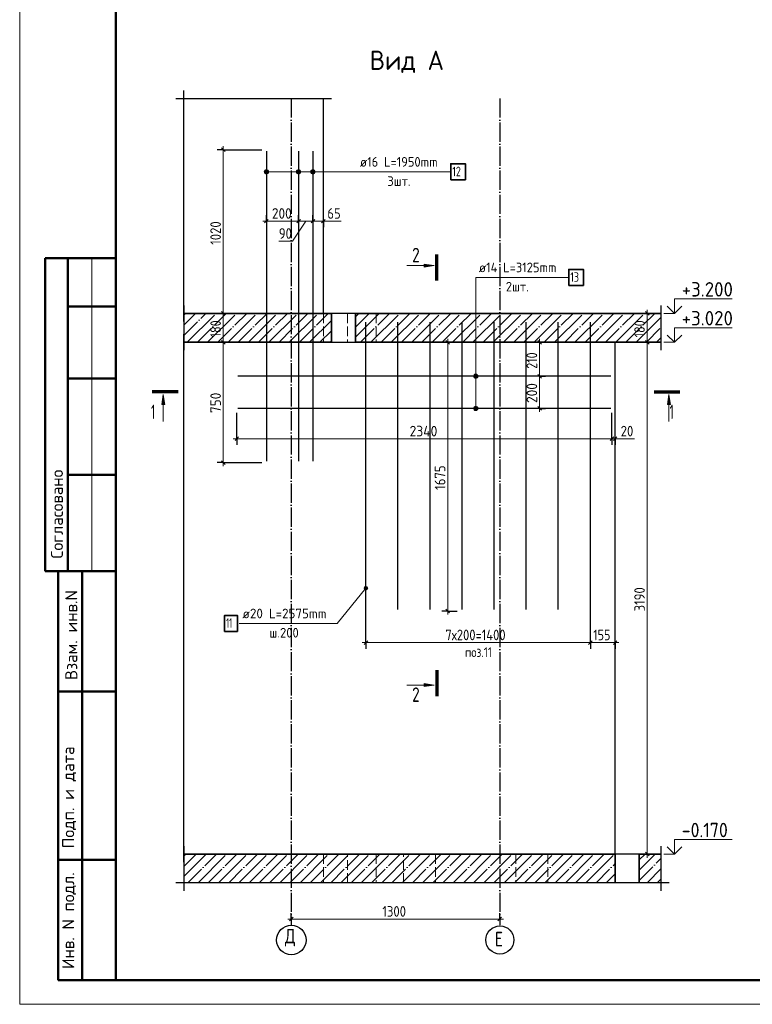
# Model space of a CAD drawing. Header units: millimetres. Extents: x -49773 to 2322955, y -3321 to 58485.
# Tile 28 of 256: x 125729 to 140961, y -1042 to 19415. Entities that reach past the tile are written whole.
import ezdxf

# ---------------------------------------------------------------- set-up
doc = ezdxf.new("R2010")
doc.units = ezdxf.units.MM
for name, pattern in [('______11', [500, 400, -50, 0, -50]), ('______2', [270, 200, -70]), ('______5', [1100, 800, -100, 100, -100])]:
    doc.linetypes.add(name, pattern=pattern)
for name, color, linetype, lineweight in [('Standard', 7, 'Continuous', 25), ('Арм.стержн.горизонт. 2', 202, 'Continuous', 35), ('Высотная отметки_ общее', 7, 'Continuous', 13), ('Перекрытие_ общее', 7, 'Continuous', 35), ('Размерная линия_ общее', 7, 'Continuous', 13), ('Стена_ общее', 7, 'Continuous', 35)]:
    doc.layers.add(name, color=color, linetype=linetype, lineweight=lineweight)
doc.layers.add('Арм.стержн. вертикальными 2', color=7, linetype='Continuous', lineweight=35, true_color=0x006e00)
doc.layers.add('Осевая линия_ общее', color=7, linetype='______5', lineweight=13, true_color=0xa0a0a0)
doc.styles.add('ISOCPEUR', font='txt')

msp = doc.modelspace()

# ---------------------------------------------------------------- hatches: boundary and pattern name
at = {"layer": 'Standard', "linetype": 'Continuous', "lineweight": 13, "transparency": 33554687}
for points in [[(134135.8, 14336.2), (134345.8, 14306.2), (134135.8, 14276.2)], [(128683, 11419.4), (128713, 11629.4), (128743, 11419.4)], [(139198.1, 11419.4), (139228.1, 11629.4), (139258.2, 11419.4)], [(134135.8, 5621.1), (134345.8, 5591.1), (134135.8, 5561.1)]]:
    msp.add_hatch(color=7, dxfattribs=at).paths.add_polyline_path(points, flags=16)
at = {"layer": 'Арм.стержн. вертикальными 2', "linetype": 'Continuous', "lineweight": 13, "transparency": 33554687}
for points in [[(130820.8, 16232), (130820.8, 16277), (130814.5, 16254.4)], [(130837, 16215.8), (130837, 16293.2), (130820.8, 16277)], [(130837, 16215.8), (130820.8, 16277), (130820.8, 16232)], [(130859.5, 16209.5), (130859.5, 16299.5), (130837, 16293.2)], [(130859.5, 16209.5), (130837, 16293.2), (130837, 16215.8)], [(130882, 16215.8), (130882, 16293.2), (130859.5, 16299.5)], [(130882, 16215.8), (130859.5, 16299.5), (130859.5, 16209.5)], [(130898.2, 16232), (130898.2, 16277), (130882, 16293.2)], [(130898.2, 16232), (130882, 16293.2), (130882, 16215.8)], [(130898.2, 16277), (130898.2, 16232), (130904.5, 16254.4)], [(131487.4, 16232), (131487.4, 16277), (131481.1, 16254.4)], [(131503.6, 16215.8), (131503.6, 16293.2), (131487.4, 16277)], [(131503.6, 16215.8), (131487.4, 16277), (131487.4, 16232)], [(131526.1, 16209.5), (131526.1, 16299.5), (131503.6, 16293.2)], [(131526.1, 16209.5), (131503.6, 16293.2), (131503.6, 16215.8)], [(131548.6, 16215.8), (131548.6, 16293.2), (131526.1, 16299.5)], [(131548.6, 16215.8), (131526.1, 16299.5), (131526.1, 16209.5)], [(131564.8, 16232), (131564.8, 16277), (131548.6, 16293.2)], [(131564.8, 16232), (131548.6, 16293.2), (131548.6, 16215.8)], [(131564.8, 16277), (131564.8, 16232), (131571.1, 16254.4)], [(131787.4, 16232), (131787.4, 16277), (131781.1, 16254.4)], [(131803.6, 16215.8), (131803.6, 16293.2), (131787.4, 16277)], [(131803.6, 16215.8), (131787.4, 16277), (131787.4, 16232)], [(131826.1, 16209.5), (131826.1, 16299.5), (131803.6, 16293.2)], [(131826.1, 16209.5), (131803.6, 16293.2), (131803.6, 16215.8)], [(131848.6, 16215.8), (131848.6, 16293.2), (131826.1, 16299.5)], [(131848.6, 16215.8), (131826.1, 16299.5), (131826.1, 16209.5)], [(131864.8, 16232), (131864.8, 16277), (131848.6, 16293.2)], [(131864.8, 16232), (131848.6, 16293.2), (131848.6, 16215.8)], [(131864.8, 16277), (131864.8, 16232), (131871.1, 16254.4)], [(132889.3, 7607.9), (132955.1, 7578.2), (132897.1, 7625.7)], [(132891.2, 7588.9), (132939.2, 7567), (132889.3, 7607.9)], [(132889.3, 7607.9), (132939.2, 7567), (132955.1, 7578.2)], [(132920.2, 7565.1), (132891.2, 7588.9), (132902.4, 7573)], [(132891.2, 7588.9), (132920.2, 7565.1), (132939.2, 7567)], [(132897.1, 7625.7), (132963, 7596), (132913.1, 7636.9)], [(132897.1, 7625.7), (132955.1, 7578.2), (132963, 7596)], [(132913.1, 7636.9), (132961.1, 7615), (132932.1, 7638.8)], [(132913.1, 7636.9), (132963, 7596), (132961.1, 7615)], [(132932.1, 7638.8), (132961.1, 7615), (132949.9, 7631)]]:
    msp.add_hatch(color=7, dxfattribs=at).paths.add_polyline_path(points)
at = {"layer": 'Арм.стержн.горизонт. 2', "linetype": 'Continuous', "lineweight": 13, "transparency": 33554687}
for points in [[(135247.7, 12028.7), (135170.3, 12028.7), (135164, 12006.2)], [(135247.7, 12028.7), (135164, 12006.2), (135254, 12006.2)], [(135254, 12006.2), (135164, 12006.2), (135170.3, 11983.7)], [(135231.5, 12044.9), (135186.5, 12044.9), (135170.3, 12028.7)], [(135231.5, 12044.9), (135170.3, 12028.7), (135247.7, 12028.7)], [(135254, 12006.2), (135170.3, 11983.7), (135247.7, 11983.7)], [(135247.7, 11983.7), (135170.3, 11983.7), (135186.5, 11967.5)], [(135186.5, 12044.9), (135231.5, 12044.9), (135209, 12051.2)], [(135247.7, 11983.7), (135186.5, 11967.5), (135231.5, 11967.5)], [(135231.5, 11967.5), (135186.5, 11967.5), (135209, 11961.2)], [(135247.7, 11362), (135170.3, 11362), (135164, 11339.5)], [(135247.7, 11362), (135164, 11339.5), (135254, 11339.5)], [(135254, 11339.5), (135164, 11339.5), (135170.3, 11317)], [(135231.5, 11378.2), (135186.5, 11378.2), (135170.3, 11362)], [(135231.5, 11378.2), (135170.3, 11362), (135247.7, 11362)], [(135254, 11339.5), (135170.3, 11317), (135247.7, 11317)], [(135247.7, 11317), (135170.3, 11317), (135186.5, 11300.8)], [(135186.5, 11378.2), (135231.5, 11378.2), (135209, 11384.5)], [(135247.7, 11317), (135186.5, 11300.8), (135231.5, 11300.8)], [(135231.5, 11300.8), (135186.5, 11300.8), (135209, 11294.5)]]:
    msp.add_hatch(color=7, dxfattribs=at).paths.add_polyline_path(points)

# ---------------------------------------------------------------- linework, layer by layer
at = {"layer": 'Standard', "color": 7, "linetype": 'Continuous', "lineweight": 25, "transparency": 33554687}
for p, q in [((129140.5, 13146), (129140.5, 17946)), ((128973.8, 17779.3), (132209.5, 17779.3)), ((129140.5, 13479.3), (129140.5, 12546)), ((139067.9, 12546), (139067.9, 13479.3)), ((129140.5, 1912.7), (129140.5, 12879.3)), ((129140.5, 2246), (129140.5, 1316.9)), ((139067.9, 1316.9), (139067.9, 2246)), ((138276.1, 1483.5), (128973.8, 1483.5)), ((138776.1, 1483.5), (137942.8, 1483.5)), ((139234.5, 1483.5), (138442.8, 1483.5))]:
    msp.add_line(p, q, dxfattribs=at)
at = {"layer": 'Standard', "color": 7, "linetype": 'Continuous', "lineweight": 70, "transparency": 33554687}
for p, q in [((134399.1, 13998.6), (134399.1, 14534.6)), ((129020.6, 11682.7), (128484.6, 11682.7)), ((138920.6, 11682.7), (139456.6, 11682.7)), ((134399.1, 5898.6), (134399.1, 5362.6))]:
    msp.add_line(p, q, dxfattribs=at)
at = {"layer": 'Standard', "color": 7, "linetype": 'Continuous', "lineweight": 50, "transparency": 33554687}
for p, q in [((127728.6, 14458.2), (126255.4, 14458.2)), ((126255.4, 14458.2), (126255.4, 7958.2)), ((126255.4, 14458.2), (126255.4, 7958.2)), ((126728.6, 14458.2), (126728.6, 7958.2)), ((127728.6, 13458.2), (126728.6, 13458.2)), ((127728.6, 11958.2), (126728.6, 11958.2)), ((127728.6, 9958.2), (126728.6, 9958.2)), ((125728.6, 7958.2), (125734.8, 7958.2)), ((126255.4, 7958.2), (127728.6, 7958.2)), ((126528.6, -541.8), (126528.6, 7958.2)), ((126528.6, -541.8), (126528.6, 7958.2)), ((127028.6, -541.8), (127028.6, 7958.2)), ((126528.6, 5458.2), (127728.6, 5458.2)), ((126528.6, 1958.2), (127728.6, 1958.2)), ((127728.6, -541.8), (126528.6, -541.8))]:
    msp.add_line(p, q, dxfattribs=at)
at = {"layer": 'Standard', "color": 7, "linetype": 'Continuous', "lineweight": 13, "transparency": 33554687}
for p, q in [((127228.6, 14458.2), (127228.6, 7958.2)), ((134135.8, 14276.2), (134135.8, 14336.2)), ((134135.8, 14336.2), (134345.8, 14306.2)), ((134345.8, 14306.2), (133780.5, 14306.2)), ((134135.8, 14306.2), (134120.8, 14306.2)), ((134345.8, 14306.2), (134135.8, 14276.2)), ((134345.8, 14306.2), (134345.8, 14306.2)), ((134345.8, 14306.2), (134345.8, 14306.2)), ((134345.8, 14306.2), (134345.8, 14306.2)), ((128683, 11419.4), (128713, 11629.4)), ((128713, 11629.4), (128713, 11064)), ((128713, 11629.4), (128713, 11629.4)), ((128713, 11629.4), (128713, 11629.4)), ((128713, 11629.4), (128713, 11629.4)), ((128713, 11629.4), (128743, 11419.4)), ((139198.1, 11419.4), (139228.1, 11629.4)), ((139228.1, 11629.4), (139228.1, 11064)), ((139228.1, 11629.4), (139228.1, 11629.4)), ((139228.1, 11629.4), (139228.1, 11629.4)), ((139228.1, 11629.4), (139228.1, 11629.4)), ((139228.1, 11629.4), (139258.2, 11419.4)), ((128743, 11419.4), (128683, 11419.4)), ((128713, 11419.4), (128713, 11404.4)), ((139258.2, 11419.4), (139198.1, 11419.4)), ((139228.1, 11419.4), (139228.1, 11404.4)), ((134345.8, 5591.1), (133780.5, 5591.1)), ((134135.8, 5591.1), (134120.8, 5591.1)), ((134135.8, 5561.1), (134135.8, 5621.1)), ((134135.8, 5621.1), (134345.8, 5591.1)), ((134345.8, 5591.1), (134135.8, 5561.1)), ((134345.8, 5591.1), (134345.8, 5591.1)), ((134345.8, 5591.1), (134345.8, 5591.1)), ((134345.8, 5591.1), (134345.8, 5591.1))]:
    msp.add_line(p, q, dxfattribs=at)
at = {"layer": 'Standard', "color": 253, "linetype": '______11', "lineweight": 13, "true_color": 0xababab, "transparency": 33554687}
for p, q in [((129140.5, 13278), (129175.1, 13312.7)), ((129140.5, 12853.7), (129599.4, 13312.7)), ((129423.7, 12712.7), (130023.7, 13312.7)), ((129847.9, 12712.7), (130447.9, 13312.7)), ((130272.2, 12712.7), (130872.2, 13312.7)), ((130696.5, 12712.7), (131296.5, 13312.7)), ((131120.7, 12712.7), (131720.7, 13312.7)), ((131545, 12712.7), (132145, 13312.7)), ((132709.5, 13028.6), (132993.5, 13312.7)), ((132817.8, 12712.7), (133417.8, 13312.7)), ((133242, 12712.7), (133842, 13312.7)), ((133666.3, 12712.7), (134266.3, 13312.7)), ((134090.6, 12712.7), (134690.6, 13312.7)), ((134514.8, 12712.7), (135114.8, 13312.7)), ((134939.1, 12712.7), (135539.1, 13312.7)), ((135363.4, 12712.7), (135963.4, 13312.7)), ((135787.6, 12712.7), (136387.6, 13312.7)), ((136211.9, 12712.7), (136811.9, 13312.7)), ((136636.2, 12712.7), (137236.2, 13312.7)), ((137060.4, 12712.7), (137660.4, 13312.7)), ((137484.7, 12712.7), (138084.7, 13312.7)), ((137909, 12712.7), (138509, 13312.7)), ((138333.2, 12712.7), (138933.2, 13312.7)), ((131969.3, 12712.7), (132209.5, 12952.9)), ((138757.5, 12712.7), (139067.9, 13023)), ((129140.5, 1822.8), (129396.9, 2079.3)), ((129225.4, 1483.5), (129821.2, 2079.3)), ((129649.7, 1483.5), (130245.5, 2079.3)), ((130073.9, 1483.5), (130669.7, 2079.3)), ((130498.2, 1483.5), (131094, 2079.3)), ((130922.5, 1483.5), (131518.3, 2079.3)), ((131346.7, 1483.5), (131942.5, 2079.3)), ((131771, 1483.5), (132366.8, 2079.3)), ((132195.3, 1483.5), (132791, 2079.3)), ((132619.5, 1483.5), (133215.3, 2079.3)), ((133043.8, 1483.5), (133639.6, 2079.3)), ((133468.1, 1483.5), (134063.8, 2079.3)), ((133892.3, 1483.5), (134488.1, 2079.3)), ((134316.6, 1483.5), (134912.4, 2079.3)), ((134740.8, 1483.5), (135336.6, 2079.3)), ((135165.1, 1483.5), (135760.9, 2079.3)), ((135589.4, 1483.5), (136185.2, 2079.3)), ((136013.6, 1483.5), (136609.4, 2079.3)), ((136437.9, 1483.5), (137033.7, 2079.3)), ((136862.2, 1483.5), (137458, 2079.3)), ((137286.4, 1483.5), (137882.2, 2079.3)), ((138609.5, 1958.1), (138730.7, 2079.3)), ((137710.7, 1483.5), (138109.5, 1882.3)), ((138609.5, 1533.8), (139067.9, 1992.2)), ((138983.5, 1483.5), (139067.9, 1567.9))]:
    msp.add_line(p, q, dxfattribs=at)
at = {"layer": 'Standard', "color": 253, "linetype": '______5', "lineweight": 13, "true_color": 0xababab, "transparency": 33554687}
for p, q in [((129140.5, 13065.8), (129387.3, 13312.7)), ((129211.5, 12712.7), (129811.5, 13312.7)), ((129635.8, 12712.7), (130235.8, 13312.7)), ((130060.1, 12712.7), (130660.1, 13312.7)), ((130484.3, 12712.7), (131084.3, 13312.7)), ((130908.6, 12712.7), (131508.6, 13312.7)), ((131332.9, 12712.7), (131932.9, 13312.7)), ((132709.5, 13240.7), (132781.4, 13312.7)), ((132709.5, 12816.5), (133205.7, 13312.7)), ((133029.9, 12712.7), (133629.9, 13312.7)), ((133454.2, 12712.7), (134054.2, 13312.7)), ((133878.4, 12712.7), (134478.4, 13312.7)), ((134302.7, 12712.7), (134902.7, 13312.7)), ((134727, 12712.7), (135327, 13312.7)), ((135151.2, 12712.7), (135751.2, 13312.7)), ((135575.5, 12712.7), (136175.5, 13312.7)), ((135999.8, 12712.7), (136599.8, 13312.7)), ((136424, 12712.7), (137024, 13312.7)), ((136848.3, 12712.7), (137448.3, 13312.7)), ((137272.6, 12712.7), (137872.6, 13312.7)), ((137696.8, 12712.7), (138296.8, 13312.7)), ((138121.1, 12712.7), (138721.1, 13312.7)), ((131757.1, 12712.7), (132209.5, 13165)), ((138545.3, 12712.7), (139067.9, 13235.2)), ((132181.4, 12712.7), (132209.5, 12740.7)), ((138969.6, 12712.7), (139067.9, 12810.9)), ((129140.5, 2035), (129184.8, 2079.3)), ((129140.5, 1610.7), (129609.1, 2079.3)), ((129437.6, 1483.5), (130033.3, 2079.3)), ((129861.8, 1483.5), (130457.6, 2079.3)), ((130286.1, 1483.5), (130881.9, 2079.3)), ((130710.3, 1483.5), (131306.1, 2079.3)), ((131134.6, 1483.5), (131730.4, 2079.3)), ((131558.9, 1483.5), (132154.7, 2079.3)), ((131983.1, 1483.5), (132578.9, 2079.3)), ((132407.4, 1483.5), (133003.2, 2079.3)), ((132831.7, 1483.5), (133427.4, 2079.3)), ((133255.9, 1483.5), (133851.7, 2079.3)), ((133680.2, 1483.5), (134276, 2079.3)), ((134104.5, 1483.5), (134700.2, 2079.3)), ((134528.7, 1483.5), (135124.5, 2079.3)), ((134953, 1483.5), (135548.8, 2079.3)), ((135377.3, 1483.5), (135973, 2079.3)), ((135801.5, 1483.5), (136397.3, 2079.3)), ((136225.8, 1483.5), (136821.6, 2079.3)), ((136650, 1483.5), (137245.8, 2079.3)), ((137074.3, 1483.5), (137670.1, 2079.3)), ((137498.6, 1483.5), (138094.4, 2079.3)), ((138609.5, 1745.9), (138942.9, 2079.3)), ((137922.8, 1483.5), (138109.5, 1670.2)), ((138771.4, 1483.5), (139067.9, 1780))]:
    msp.add_line(p, q, dxfattribs=at)
at = {"layer": 'Standard', "color": 7, "linetype": 'Continuous', "lineweight": 35, "transparency": 33554687}
for p, q in [((132209.5, 13312.7), (129140.5, 13312.7)), ((132209.5, 12712.7), (132209.5, 13312.7)), ((132709.5, 13312.7), (132709.5, 12712.7)), ((139067.9, 13312.7), (132709.5, 13312.7)), ((129140.5, 12712.7), (132209.5, 12712.7)), ((132709.5, 12712.7), (139067.9, 12712.7)), ((138109.5, 2079.3), (129140.5, 2079.3)), ((138109.5, 1483.5), (138109.5, 2079.3)), ((138609.5, 2079.3), (138609.5, 1483.5)), ((139067.9, 2079.3), (138609.5, 2079.3))]:
    msp.add_line(p, q, dxfattribs=at)
at = {"layer": 'Standard', "color": 7, "linetype": 'Continuous', "lineweight": 13, "transparency": 33554687}
msp.add_lwpolyline([(125728.6, -1041.8), (185128.6, -1041.8), (185128.6, 40958.2), (125728.6, 40958.2), (125728.6, -1041.8)], close=True, dxfattribs=at)
at = {"layer": 'Standard', "color": 7, "linetype": 'Continuous', "lineweight": 50, "transparency": 33554687}
msp.add_lwpolyline([(127728.6, 40458.2), (184628.6, 40458.2), (184628.6, -541.8), (127728.6, -541.8), (127728.6, 40458.2)], close=True, dxfattribs=at)
at = {"layer": 'Арм.стержн. вертикальными 2', "color": 5, "linetype": 'Continuous', "lineweight": 25, "true_color": 0x1c1cff, "transparency": 33554687}
for p, q in [((130859.5, 16686), (130859.5, 10239.3)), ((131526.1, 16686), (131526.1, 10239.3)), ((131826.1, 16686), (131826.1, 10239.3))]:
    msp.add_line(p, q, dxfattribs=at)
at = {"layer": 'Арм.стержн. вертикальными 2', "color": 7, "linetype": 'Continuous', "lineweight": 13, "transparency": 33554687}
for p, q in [((130814.5, 16254.4), (130814.5, 16254.4)), ((130859.5, 16299.5), (130859.5, 16299.5)), ((132736.3, 16254.4), (130859.5, 16254.4)), ((130859.5, 16209.5), (130859.5, 16209.5)), ((130904.5, 16254.4), (130904.5, 16254.4)), ((131481.1, 16254.4), (131481.1, 16254.4)), ((131526.1, 16299.5), (131526.1, 16299.5)), ((132736.3, 16254.4), (131526.1, 16254.4)), ((131526.1, 16209.5), (131526.1, 16209.5)), ((131571.1, 16254.4), (131571.1, 16254.4)), ((131781.1, 16254.4), (131781.1, 16254.4)), ((131826.1, 16299.5), (131826.1, 16299.5)), ((132736.3, 16254.4), (131826.1, 16254.4)), ((131826.1, 16209.5), (131826.1, 16209.5)), ((131871.1, 16254.4), (131871.1, 16254.4)), ((132736.3, 16254.4), (134689.6, 16254.4)), ((132327.1, 6871.3), (132926.1, 7602)), ((132897.1, 7625.7), (132897.1, 7625.7)), ((132902.4, 7573), (132902.4, 7573)), ((132949.9, 7631), (132949.9, 7631)), ((132955.1, 7578.2), (132955.1, 7578.2)), ((130293.8, 6871.3), (132327.1, 6871.3))]:
    msp.add_line(p, q, dxfattribs=at)
at = {"layer": 'Арм.стержн. вертикальными 2', "color": 33, "linetype": 'Continuous', "lineweight": 25, "true_color": 0xf0a546, "transparency": 33554687}
for p, q in [((132926.1, 7162.6), (132926.1, 13129.3)), ((133592.8, 7162.6), (133592.8, 13129.3)), ((134259.5, 7162.6), (134259.5, 13129.3)), ((134926.1, 7162.6), (134926.1, 13129.3)), ((135592.8, 7162.6), (135592.8, 13129.3)), ((136259.5, 7162.6), (136259.5, 13129.3)), ((136926.1, 7162.6), (136926.1, 13129.3)), ((137592.8, 7162.6), (137592.8, 13129.3))]:
    msp.add_line(p, q, dxfattribs=at)
at = {"layer": 'Арм.стержн. вертикальными 2', "color": 7, "linetype": 'Continuous', "lineweight": 35, "transparency": 33554687}
for points in [[(134689.6, 16087.8), (134996.3, 16087.8), (134996.3, 16421.1), (134689.6, 16421.1), (134689.6, 16087.8)], [(129987.1, 6704.6), (130253.8, 6704.6), (130253.8, 7037.9), (129987.1, 7037.9), (129987.1, 6704.6)]]:
    msp.add_lwpolyline(points, dxfattribs=at)
at = {"layer": 'Арм.стержн. вертикальными 2', "color": 7, "linetype": 'Continuous', "lineweight": 13, "transparency": 33554687}
for centre, radius in [((130859.5, 16254.4), 45), ((131526.1, 16254.4), 45), ((131826.1, 16254.4), 45), ((132926.1, 7602), 37.5)]:
    msp.add_circle(centre, radius, dxfattribs=at)
at = {"layer": 'Арм.стержн.горизонт. 2', "color": 7, "linetype": 'Continuous', "lineweight": 13, "transparency": 33554687}
for p, q in [((135209, 14061.3), (137142.4, 14061.3)), ((135209, 14061.3), (135209, 12006.2)), ((135209, 14061.3), (135209, 11339.5)), ((135164, 12006.2), (135164, 12006.2)), ((135209, 12051.2), (135209, 12051.2)), ((135209, 11961.2), (135209, 11961.2)), ((135254, 12006.2), (135254, 12006.2)), ((135164, 11339.5), (135164, 11339.5)), ((135209, 11384.5), (135209, 11384.5)), ((135209, 11294.5), (135209, 11294.5)), ((135254, 11339.5), (135254, 11339.5))]:
    msp.add_line(p, q, dxfattribs=at)
at = {"layer": 'Арм.стержн.горизонт. 2', "color": 211, "linetype": 'Continuous', "lineweight": 25, "true_color": 0xff54ff, "transparency": 33554687}
for p, q in [((138019.5, 12006.2), (130266.1, 12006.2)), ((138019.5, 11339.5), (130266.1, 11339.5))]:
    msp.add_line(p, q, dxfattribs=at)
at = {"layer": 'Арм.стержн.горизонт. 2', "color": 7, "linetype": 'Continuous', "lineweight": 35, "transparency": 33554687}
msp.add_lwpolyline([(137142.4, 13894.6), (137449, 13894.6), (137449, 14228), (137142.4, 14228), (137142.4, 13894.6)], dxfattribs=at)
at = {"layer": 'Арм.стержн.горизонт. 2', "color": 7, "linetype": 'Continuous', "lineweight": 13, "transparency": 33554687}
for centre in [(135209, 12006.2), (135209, 11339.5)]:
    msp.add_circle(centre, 45, dxfattribs=at)
at = {"layer": 'Высотная отметки_ общее', "color": 7, "linetype": 'Continuous', "lineweight": 13, "transparency": 33554687}
for p, q in [((139343.2, 13312.7), (139343.2, 13612.7)), ((139343.2, 13612.7), (140543.2, 13612.7)), ((139343.2, 13312.7), (139122.8, 13312.7)), ((139343.2, 13312.7), (139193.2, 13462.6)), ((139343.2, 13312.7), (139493.2, 13462.6)), ((139343.2, 13312.7), (139343.2, 13312.7)), ((139343.2, 13312.7), (139343.2, 13312.7)), ((139343.2, 13312.7), (139343.2, 13312.7)), ((139343.2, 13312.7), (139343.2, 13312.7)), ((139343.2, 12712.7), (139343.2, 13012.7)), ((139343.2, 13012.7), (140543.2, 13012.7)), ((139343.2, 12712.7), (139122.8, 12712.7)), ((139343.2, 12712.7), (139193.2, 12862.6)), ((139343.2, 12712.7), (139493.2, 12862.6)), ((139343.2, 12712.7), (139343.2, 12712.7)), ((139343.2, 12712.7), (139343.2, 12712.7)), ((139343.2, 12712.7), (139343.2, 12712.7)), ((139343.2, 12712.7), (139343.2, 12712.7)), ((139343.2, 2079.3), (139343.2, 2379.3)), ((139343.2, 2379.3), (140543.2, 2379.3)), ((139343.2, 2079.3), (139122.8, 2079.3)), ((139343.2, 2079.3), (139193.2, 2229.3)), ((139343.2, 2079.3), (139493.2, 2229.3)), ((139343.2, 2079.3), (139343.2, 2079.3)), ((139343.2, 2079.3), (139343.2, 2079.3)), ((139343.2, 2079.3), (139343.2, 2079.3)), ((139343.2, 2079.3), (139343.2, 2079.3))]:
    msp.add_line(p, q, dxfattribs=at)
at = {"layer": 'Осевая линия_ общее', "color": 253, "linetype": '______11', "lineweight": -3, "true_color": 0xa0a0a0, "transparency": 33554687}
for p, q in [((131376.1, 17779.3), (131376.1, 602.2)), ((135709.5, 17779.3), (135709.5, 602.2))]:
    msp.add_line(p, q, dxfattribs=at)
at = {"layer": 'Осевая линия_ общее', "color": 7, "linetype": 'Continuous', "lineweight": 25, "transparency": 33554687}
for centre, radius in [((131376.9, 293.5), 305.8), ((135711.9, 294.6), 292.4)]:
    msp.add_circle(centre, radius, dxfattribs=at)
at = {"layer": 'Перекрытие_ общее', "color": 253, "linetype": '______2', "lineweight": 18, "true_color": 0xababab, "transparency": 33554687}
for p, q in [((132042.8, 13312.7), (132042.8, 12712.7)), ((132542.8, 13312.7), (132542.8, 12712.7)), ((133142.8, 13312.7), (133142.8, 12712.7)), ((132042.8, 2079.3), (132042.8, 1483.5)), ((132542.8, 1483.5), (132542.8, 2079.3)), ((133142.8, 2079.3), (133142.8, 1483.5)), ((133709.5, 1483.5), (133709.5, 2079.3)), ((134376.1, 2079.3), (134376.1, 1483.5)), ((136042.8, 2079.3), (136042.8, 1483.5)), ((136709.5, 2079.3), (136709.5, 1483.5))]:
    msp.add_line(p, q, dxfattribs=at)
at = {"layer": 'Перекрытие_ общее', "color": 7, "linetype": 'Continuous', "lineweight": 25, "transparency": 33554687}
for p, q in [((132709.5, 13312.7), (132209.5, 13312.7)), ((132209.5, 12712.7), (132709.5, 12712.7)), ((138609.5, 2079.3), (138109.5, 2079.3))]:
    msp.add_line(p, q, dxfattribs=at)
at = {"layer": 'Размерная линия_ общее', "color": 7, "linetype": 'Continuous', "lineweight": 13, "transparency": 33554687}
for p, q in [((129962.4, 16712.7), (129962.4, 16787.6)), ((129962.4, 13312.7), (129962.4, 16712.7)), ((130859.5, 15229.4), (130784.5, 15229.4)), ((131676.1, 15229.4), (131401.2, 14812.6)), ((131526.1, 15229.4), (131826.1, 15229.4)), ((131826.1, 15229.4), (132042.8, 15229.4)), ((131934.5, 15229.4), (132124.8, 15228.9)), ((132042.8, 15229.4), (132117.8, 15229.4)), ((132124.8, 15228.9), (132410.9, 15228.9)), ((131401.2, 14812.6), (131115.2, 14812.6)), ((129962.4, 12712.7), (129962.4, 13312.7)), ((138776.6, 13312.7), (138776.6, 13387.6)), ((138776.6, 12712.7), (138776.6, 13312.7)), ((134628.9, 12712.7), (134628.9, 12787.6)), ((136538.1, 12712.7), (136538.1, 12787.6)), ((136538.1, 12006.2), (136538.1, 12712.7)), ((136538.1, 11339.5), (136538.1, 11264.5)), ((130242.8, 10707.3), (130167.8, 10707.3)), ((130242.8, 10707.3), (138042.8, 10707.3)), ((138042.8, 10707.3), (138109.5, 10707.3)), ((138076.1, 10707.3), (138224.3, 10707.5)), ((138109.5, 10707.3), (138184.5, 10707.3)), ((138224.3, 10707.5), (138510.3, 10707.5)), ((129962.4, 10212.7), (129962.4, 10137.6)), ((134628.9, 7129.3), (134628.9, 7054.3)), ((132926.1, 6472), (132851.1, 6472)), ((132926.1, 6472), (137592.8, 6472)), ((137592.8, 6472), (138109.5, 6472)), ((138109.5, 6472), (138184.5, 6472)), ((138776.6, 2079.3), (138776.6, 2004.3)), ((131376.1, 728.8), (131301.1, 728.8)), ((131376.1, 728.8), (135709.5, 728.8)), ((135709.5, 728.8), (135784.5, 728.8))]:
    msp.add_line(p, q, dxfattribs=at)
at = {"layer": 'Размерная линия_ общее', "color": 253, "linetype": 'Continuous', "lineweight": -3, "true_color": 0xa0a0a0, "transparency": 33554687}
for p, q in [((129962.4, 16712.7), (129837.4, 16712.7)), ((129962.4, 16712.7), (130087.4, 16712.7)), ((129962.4, 16712.7), (130766.1, 16712.7)), ((130859.5, 15229.4), (130859.5, 15354.4)), ((131526.1, 15229.4), (131526.1, 15354.4)), ((131826.1, 15229.4), (131826.1, 15354.4)), ((132042.8, 15229.4), (132042.8, 15354.4)), ((130859.5, 15229.4), (130859.5, 15104.4)), ((131526.1, 15229.4), (131526.1, 15104.4)), ((131826.1, 15229.4), (131826.1, 15104.4)), ((132042.8, 15229.4), (132042.8, 15104.4)), ((129962.4, 13312.7), (129837.4, 13312.7)), ((129962.4, 13312.7), (130087.4, 13312.7)), ((129962.4, 13312.7), (130689.5, 13312.7)), ((138776.6, 13312.7), (138435.3, 13312.7)), ((138776.6, 13312.7), (138651.6, 13312.7)), ((138776.6, 13312.7), (138901.5, 13312.7)), ((129962.4, 12712.7), (129837.4, 12712.7)), ((129962.4, 12712.7), (130087.4, 12712.7)), ((129962.4, 12712.7), (130667.7, 12712.7)), ((134628.9, 12712.7), (134503.9, 12712.7)), ((134628.9, 12712.7), (134753.9, 12712.7)), ((134628.9, 12712.7), (134628.9, 12712.7)), ((136538.1, 12712.7), (136413.1, 12712.7)), ((136538.1, 12712.7), (136663.1, 12712.7)), ((136538.1, 12712.7), (136538.1, 12712.7)), ((138776.6, 12712.7), (138651.6, 12712.7)), ((138776.6, 12712.7), (138901.5, 12712.7)), ((136538.1, 12006.2), (136413.1, 12006.2)), ((136538.1, 12006.2), (136663.1, 12006.2)), ((136538.1, 12006.2), (136538.1, 12006.2)), ((136538.1, 11339.5), (136413.1, 11339.5)), ((136538.1, 11339.5), (136663.1, 11339.5)), ((136538.1, 11339.5), (136538.1, 11339.5)), ((130242.8, 10707.3), (130242.8, 11249.5)), ((130242.8, 10707.3), (130242.8, 10832.3)), ((130242.8, 10707.3), (130242.8, 10582.3)), ((138042.8, 10707.3), (138042.8, 10832.3)), ((138042.8, 10707.3), (138042.8, 10582.3)), ((138109.5, 10707.3), (138109.5, 10832.3)), ((138109.5, 10707.3), (138109.5, 10582.3)), ((129962.4, 10212.7), (129837.4, 10212.7)), ((129962.4, 10212.7), (130087.4, 10212.7)), ((129962.4, 10212.7), (130766.1, 10212.7)), ((132926.1, 6472), (132926.1, 7287)), ((134628.9, 7129.3), (134503.9, 7129.3)), ((134628.9, 7129.3), (134753.9, 7129.3)), ((134628.9, 7129.3), (134826.1, 7129.3)), ((138109.5, 6472), (138109.5, 6770.2)), ((132926.1, 6472), (132926.1, 6597)), ((137592.8, 6472), (137592.8, 6597)), ((138109.5, 6472), (138109.5, 6597)), ((132926.1, 6472), (132926.1, 6347)), ((137592.8, 6472), (137592.8, 6347)), ((138109.5, 6472), (138109.5, 6347)), ((138776.6, 2079.3), (138176.1, 2079.3)), ((138776.6, 2079.3), (138651.6, 2079.3)), ((138776.6, 2079.3), (138901.5, 2079.3)), ((131376.1, 728.8), (131376.1, 853.8)), ((135709.5, 728.8), (135709.5, 853.8)), ((131376.1, 728.8), (131376.1, 603.8)), ((131376.1, 728.8), (131376.1, 668.9)), ((135709.5, 728.8), (135709.5, 603.8)), ((135709.5, 728.8), (135709.5, 725.8))]:
    msp.add_line(p, q, dxfattribs=at)
at = {"layer": 'Размерная линия_ общее', "color": 7, "linetype": 'Continuous', "lineweight": 25, "transparency": 33554687}
for p, q in [((129999.9, 16675.2), (129924.9, 16750.2)), ((130822, 15191.9), (130897, 15266.9)), ((131488.6, 15191.9), (131563.6, 15266.9)), ((131788.6, 15191.9), (131863.6, 15266.9)), ((132005.3, 15191.9), (132080.3, 15266.9)), ((129999.9, 13275.2), (129924.9, 13350.2)), ((138814.1, 13275.2), (138739, 13350.2)), ((129999.9, 12675.2), (129924.9, 12750.2)), ((134666.4, 12675.2), (134591.4, 12750.2)), ((136575.6, 12675.2), (136500.6, 12750.2)), ((138814.1, 12675.2), (138739, 12750.2)), ((136575.6, 11968.7), (136500.6, 12043.7)), ((136575.6, 11302), (136500.6, 11377)), ((130205.3, 10669.8), (130280.3, 10744.8)), ((138005.3, 10669.8), (138080.3, 10744.8)), ((138072, 10669.8), (138147, 10744.8)), ((129999.9, 10175.2), (129924.9, 10250.2)), ((134666.4, 7091.8), (134591.4, 7166.8)), ((132888.6, 6434.5), (132963.6, 6509.5)), ((137555.3, 6434.5), (137630.3, 6509.5)), ((138072, 6434.5), (138147, 6509.5)), ((138814.1, 2041.8), (138739, 2116.8)), ((131338.6, 691.3), (131413.6, 766.3)), ((135672, 691.3), (135747, 766.3))]:
    msp.add_line(p, q, dxfattribs=at)
at = {"layer": 'Размерная линия_ общее', "color": 7, "linetype": 'Continuous', "lineweight": 13, "transparency": 33554687}
for points in [[(130859.5, 15229.4), (130876.1, 15229.4), (130876.1, 15229.4), (131526.1, 15229.4)], [(129962.4, 10212.7), (129962.4, 11160.7), (129962.4, 11160.7), (129962.4, 12712.7)], [(134628.9, 7129.3), (134628.9, 9592.6), (134628.9, 9592.6), (134628.9, 12712.7)], [(138776.6, 2079.3), (138776.6, 7195.4), (138776.6, 7195.4), (138776.6, 12712.7)], [(136538.1, 11339.5), (136538.1, 11407.2), (136538.1, 11407.2), (136538.1, 12006.2)]]:
    msp.add_lwpolyline(points, dxfattribs=at)
at = {"layer": 'Размерная линия_ общее', "color": 253, "linetype": 'Continuous', "lineweight": -3, "true_color": 0xa0a0a0, "transparency": 33554687}
for points in [[(138776.6, 12712.7), (138759.6, 12712.7), (138759.6, 12712.7), (138176.1, 12712.7)], [(138042.8, 10707.3), (138042.8, 10724.5), (138042.8, 10724.5), (138042.8, 11249.5)], [(138109.5, 10707.3), (138109.5, 10724.5), (138109.5, 10724.5), (138109.5, 10858.2)], [(137592.8, 6472), (137592.8, 6489), (137592.8, 6489), (137592.8, 7341.4)]]:
    msp.add_lwpolyline(points, dxfattribs=at)
at = {"layer": 'Стена_ общее', "color": 7, "linetype": 'Continuous', "lineweight": 25, "transparency": 33554687}
for p, q in [((132042.8, 13312.7), (132042.8, 17779.3)), ((138109.5, 2079.3), (138109.5, 12712.7))]:
    msp.add_line(p, q, dxfattribs=at)

# ---------------------------------------------------------------- texts
at = {"layer": 'Standard', "color": 7, "linetype": 'Continuous', "lineweight": 35, "transparency": 33554687, "insert": (133005, 18307.5), "char_height": 400, "width": 1669.081, "attachment_point": 7, "style": 'ISOCPEUR'}
msp.add_mtext('\\W0.95;Вид А', dxfattribs=at)
at = {"layer": 'Standard', "color": 7, "linetype": 'Continuous', "lineweight": 25, "transparency": 33554687, "char_height": 300, "attachment_point": 7, "style": 'ISOCPEUR'}
for s, insert, width in [('\\W0.78;2', (133886.1, 14374.9), 326.407), ('\\W0.56;1', (128460, 11117.4), 233.343), ('\\W0.56;1', (139241.1, 11117.4), 233.333), ('\\W0.78;2', (133886.1, 5242.4), 326.407)]:
    msp.add_mtext(s, dxfattribs=dict(at, insert=insert, width=width))
at = {"layer": 'Standard', "color": 7, "linetype": 'Continuous', "lineweight": 50, "transparency": 33554687, "char_height": 250, "attachment_point": 7, "rotation": 90, "style": 'ISOCPEUR'}
for s, insert, width in [('\\A1;{\\fISOCPEUR|i0|b0;\\H250.000000;\\W1.000000;\\C7;Согласовано}\\P', (126628.6, 8219.6), 2071.875), ('\\A1;{\\fISOCPEUR|i0|b0;\\H250.000000;\\W1.000000;\\C7;Взам. инв.N}\\P', (126926.5, 5694), 1909.099), ('\\A1;{\\fISOCPEUR|i0|b0;\\H250.000000;\\W1.000000;\\C7;Подп. и дата}\\P', (126902.9, 2200.3), 2197.059), ('\\A1;{\\fISOCPEUR|i0|b0;\\H250.000000;\\W1.000000;\\C7;Инв. N подл.}\\P', (126902.9, -307.8), 2021.795)]:
    msp.add_mtext(s, dxfattribs=dict(at, insert=insert, width=width))
at = {"layer": 'Standard', "color": 7, "linetype": 'Continuous', "lineweight": 18, "transparency": 33554687, "insert": (134986.3, 6174.4), "char_height": 200, "width": 754.337, "attachment_point": 7, "style": 'ISOCPEUR'}
msp.add_mtext('\\W0.85;поз.11', dxfattribs=at)
at = {"layer": 'Арм.стержн. вертикальными 2', "color": 7, "linetype": 'Continuous', "lineweight": 25, "transparency": 33554687, "char_height": 200, "attachment_point": 7, "style": 'ISOCPEUR'}
for s, insert, width in [('\\W0.94;ø16 L=1950mm ', (132802.9, 16361.1), 1913.065), ('\\W0.94;3шт. ', (133372.9, 15961.1), 774.186), ('\\W0.75;12', (134722.9, 16161.1), 314.851), ('\\W0.98;ø20 L=2575mm ', (130360.4, 6977.9), 1996.963), ('\\W0.63;11', (130020.4, 6777.9), 262.5), ('\\W0.95;ш.200 ', (130920.4, 6577.9), 874.675)]:
    msp.add_mtext(s, dxfattribs=dict(at, insert=insert, width=width))
at = {"layer": 'Арм.стержн.горизонт. 2', "color": 7, "linetype": 'Continuous', "lineweight": 25, "transparency": 33554687, "char_height": 200, "attachment_point": 7, "style": 'ISOCPEUR'}
for s, insert, width in [('\\W0.94;ø14 L=3125mm ', (135275.7, 14168), 1933.174), ('\\W0.75;13', (137175.7, 13968), 314.851), ('\\W0.94;2шт. ', (135835.7, 13768), 774.186)]:
    msp.add_mtext(s, dxfattribs=dict(at, insert=insert, width=width))
at = {"layer": 'Высотная отметки_ общее', "color": 7, "linetype": 'Continuous', "lineweight": 25, "transparency": 33554687, "char_height": 300, "attachment_point": 7, "style": 'ISOCPEUR'}
for s, insert, width in [('\\W0.95;+3.200', (139493.2, 13662.6), 1281.438), ('\\W0.95;+3.020', (139493.2, 13062.6), 1281.438), ('\\W0.90;-0.170', (139493.2, 2429.3), 1214.127)]:
    msp.add_mtext(s, dxfattribs=dict(at, insert=insert, width=width))
at = {"layer": 'Осевая линия_ общее', "color": 7, "linetype": 'Continuous', "lineweight": 25, "transparency": 33554687, "char_height": 300, "attachment_point": 7, "style": 'ISOCPEUR'}
for s, insert, width in [('\\W0.82;Д', (131241.9, 163), 392.649), ('\\W0.78;Е', (135606.9, 164.1), 326.397)]:
    msp.add_mtext(s, dxfattribs=dict(at, insert=insert, width=width))
at = {"layer": 'Размерная линия_ общее', "color": 7, "linetype": 'Continuous', "lineweight": 25, "transparency": 33554687, "char_height": 220, "attachment_point": 7, "style": 'ISOCPEUR'}
for s, insert, width in [('\\W0.91;200', (130972.8, 15279.4), 561.988), ('\\W0.87;65', (132124.8, 15278.9), 403.932), ('\\W0.87;90', (131115.2, 14862.6), 403.932), ('\\W0.93;2340', (133834.8, 10757.3), 740.379), ('\\W0.87;20', (138224.3, 10757.5), 403.924), ('\\W0.86;7х200=1400', (134579.5, 6522), 1473.495), ('\\W0.83;155', (137653.1, 6522), 508.571), ('\\W0.87;1300', (133267.8, 778.8), 666.903)]:
    msp.add_mtext(s, dxfattribs=dict(at, insert=insert, width=width))
at = {"layer": 'Размерная линия_ общее', "color": 7, "linetype": 'Continuous', "lineweight": 25, "transparency": 33554687, "char_height": 220, "attachment_point": 7, "rotation": 90, "style": 'ISOCPEUR'}
for s, insert, width in [('\\W0.87;1020', (129912.4, 14737.6), 666.903), ('\\W0.83;180', (129912.4, 12814.6), 508.571), ('\\W0.83;180', (138726.5, 12814.6), 508.571), ('\\W0.83;210', (136488.1, 12161.4), 508.571), ('\\W0.91;200', (136488.1, 11452.9), 561.996), ('\\W0.91;750', (129912.4, 11242.6), 561.996), ('\\W0.87;1675', (134578.9, 9646), 666.903), ('\\W0.87;3190', (138726.5, 7121), 666.903)]:
    msp.add_mtext(s, dxfattribs=dict(at, insert=insert, width=width))

doc.saveas('drawing.dxf')
